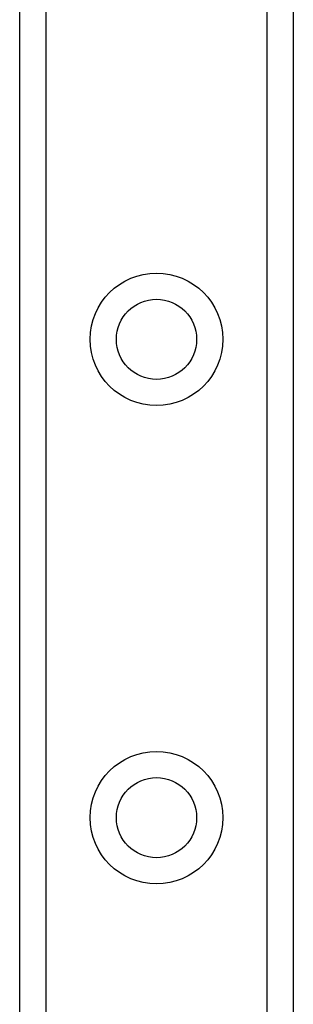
# Model space of a CAD drawing. Header units: inches. Extents: x 5 to 143, y 9 to 74.
# Tile 45 of 76: x 32.864 to 33.426, y 47.788 to 49.814. Entities that reach past the tile are written whole.
import ezdxf

# ---------------------------------------------------------------- set-up
doc = ezdxf.new("R2010")
doc.units = ezdxf.units.IN
doc.header["$MEASUREMENT"] = 0
doc.layers.add('Visible Edges(ANSI)', color=7, linetype='Continuous', lineweight=25)
doc.layers.add('Visible Tangent Edges(ANSI)', color=7, linetype='Continuous', lineweight=25)

msp = doc.modelspace()

# ---------------------------------------------------------------- linework, layer by layer
at = {"layer": 'Visible Edges(ANSI)'}
for p, q in [((32.864, 31.1132), (32.864, 52.436)), ((33.426, 52.436), (33.426, 31.1132))]:
    msp.add_line(p, q, dxfattribs=at)
for centre in [(33.145, 49.1565), (33.145, 48.1722)]:
    msp.add_circle(centre, 0.0825, dxfattribs=at)
at = {"layer": 'Visible Tangent Edges(ANSI)'}
for p, q in [((32.9178, 52.436), (32.9178, 31.1132)), ((33.3721, 31.1132), (33.3721, 52.436))]:
    msp.add_line(p, q, dxfattribs=at)
for centre in [(33.145, 49.1565), (33.145, 48.1722)]:
    msp.add_circle(centre, 0.1363, dxfattribs=at)

doc.saveas('drawing.dxf')
